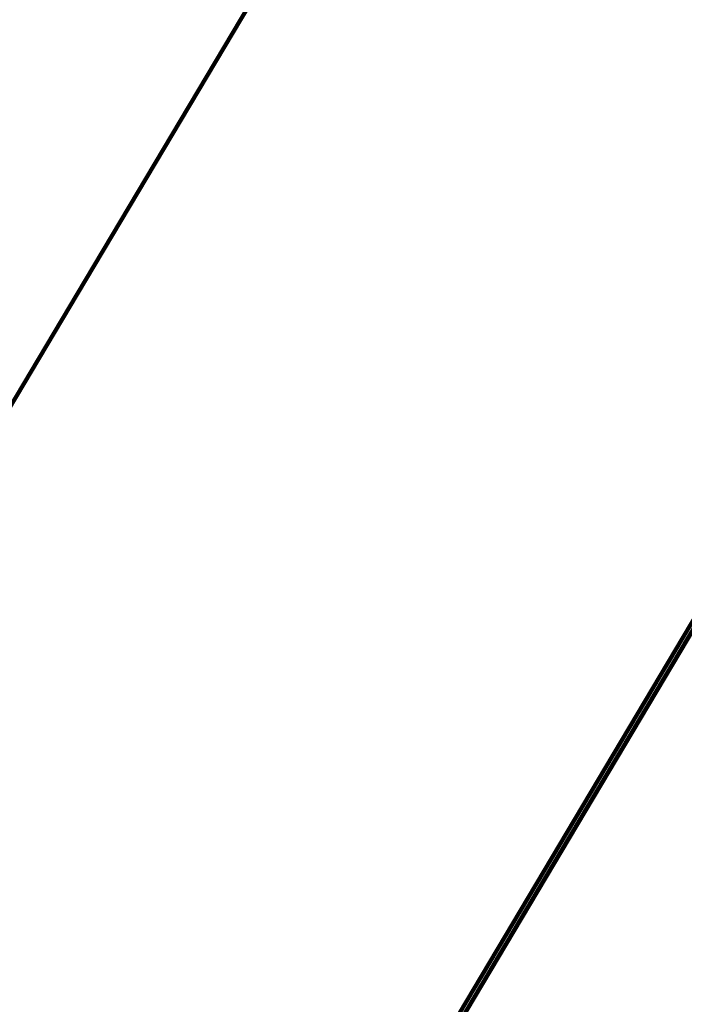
# Model space of a CAD drawing. Header units: metres. Extents: x 97286.9 to 97352.8, y 1513355.9 to 1513441.5.
# Tile 105 of 212: x 97317.9 to 97319.3, y 1513398.9 to 1513401. Entities that reach past the tile are written whole.
import ezdxf

# ---------------------------------------------------------------- set-up
doc = ezdxf.new("R2010")
doc.units = ezdxf.units.M
doc.header["$LTSCALE"] = 0.5
doc.header["$MEASUREMENT"] = 0
doc.layers.add('Veg_gangveg', color=9, linetype='Continuous', lineweight=100)
doc.layers.add('Veg_kjørebane', color=8, linetype='Continuous', lineweight=100)
doc.layers.add('Veg_sideområde', color=7, linetype='Continuous', lineweight=100, true_color=0x008000)

msp = doc.modelspace()

# ---------------------------------------------------------------- linework, layer by layer
at = {"layer": 'Veg_gangveg'}
msp.add_polyline3d([(97324.05207426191, 1513406.929530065, 2.09703415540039), (97323.55845430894, 1513406.261024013, 2.096438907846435), (97323.5537022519, 1513406.254588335, 2.096441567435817), (97323.50796370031, 1513406.192644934, 2.096475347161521), (97323.29471512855, 1513405.903843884, 2.096828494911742), (97322.95969508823, 1513405.450128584, 2.098034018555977), (97322.75238658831, 1513405.169372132, 2.099178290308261), (97322.53379195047, 1513404.873330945, 2.100545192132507), (97322.36709112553, 1513404.644632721, 2.101641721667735), (97321.80050190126, 1513403.819927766, 2.10624268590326), (97321.4226934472, 1513403.223777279, 2.110164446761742), (97321.26907008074, 1513402.969262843, 2.111894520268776), (97321.26752898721, 1513402.966671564, 2.111911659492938), (97320.63316351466, 1513401.899890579, 2.118966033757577), (97320.57357938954, 1513401.799690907, 2.119628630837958), (97319.01000975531, 1513399.170313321, 2.137016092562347), (97318.70078869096, 1513398.650311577, 2.140454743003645), (97318.18713243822, 1513397.786521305, 2.146166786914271), (97317.67347618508, 1513396.922731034, 2.151878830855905), (97317.45876787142, 1513396.5616667, 2.154266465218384), (97317.15981993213, 1513396.058940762, 2.157590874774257), (97315.10519492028, 1513392.603779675, 2.180439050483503)], dxfattribs=at)
at = {"layer": 'Veg_kjørebane'}
for points in [[(97326.55829135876, 1513412.530808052, 2.217693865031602), (97326.4886436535, 1513411.533282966, 2.218594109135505), (97326.31586916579, 1513410.55204019, 2.209493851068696), (97325.95159581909, 1513409.624681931, 2.190390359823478), (97325.77251671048, 1513409.305274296, 2.180869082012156), (97324.82215889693, 1513407.986352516, 2.135675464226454), (97324.81859267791, 1513407.981527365, 2.135508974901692), (97324.22422284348, 1513407.177335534, 2.112795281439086), (97323.62985300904, 1513406.373143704, 2.100086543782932), (97323.16862201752, 1513405.749090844, 2.097116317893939), (97322.75553498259, 1513405.190177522, 2.0971558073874), (97322.44148389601, 1513404.764404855, 2.098587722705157), (97322.42088122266, 1513404.736092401, 2.098781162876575), (97321.86997921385, 1513403.943372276, 2.104288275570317), (97321.33470044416, 1513403.098275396, 2.109995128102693), (97319.28981180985, 1513399.660407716, 2.132822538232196), (97316.7342465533, 1513395.362840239, 2.161356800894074), (97316.47869002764, 1513394.933083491, 2.164210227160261)], [(97316.47869002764, 1513394.933083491, 2.164210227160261), (97316.4872851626, 1513394.927972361, 2.164510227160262), (97316.74284168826, 1513395.357729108, 2.161656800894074), (97319.29840694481, 1513399.655296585, 2.133122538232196), (97321.34326272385, 1513403.093109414, 2.110295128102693), (97321.87830886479, 1513403.937839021, 2.104588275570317), (97322.42897145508, 1513404.730214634, 2.099081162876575), (97322.44956517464, 1513404.758514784, 2.098887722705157), (97322.76357690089, 1513405.184233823, 2.097455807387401), (97323.17666393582, 1513405.743147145, 2.09741631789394), (97323.63789492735, 1513406.367200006, 2.100386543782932), (97324.23226476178, 1513407.171391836, 2.113095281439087), (97324.82663459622, 1513407.975583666, 2.135808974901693), (97324.83020081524, 1513407.980408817, 2.135975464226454), (97325.78105400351, 1513409.300067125, 2.181169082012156), (97325.9604919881, 1513409.620114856, 2.190690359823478), (97326.3254953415, 1513410.549331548, 2.209793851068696), (97326.49861607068, 1513411.532540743, 2.218894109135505), (97326.56826711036, 1513412.530112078, 2.217993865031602)]]:
    msp.add_polyline3d(points, dxfattribs=at)
at = {"layer": 'Veg_sideområde'}
for points in [[(97315.18941978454, 1513395.699753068, 1.664710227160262), (97316.47869002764, 1513394.933083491, 2.164210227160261), (97316.7342465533, 1513395.362840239, 2.161356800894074), (97319.28981180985, 1513399.660407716, 2.132822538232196), (97321.33470044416, 1513403.098275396, 2.109995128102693), (97321.86997921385, 1513403.943372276, 2.104288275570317), (97322.42088122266, 1513404.736092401, 2.098781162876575), (97322.44148389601, 1513404.764404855, 2.098587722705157), (97322.75553498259, 1513405.190177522, 2.0971558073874), (97323.16862201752, 1513405.749090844, 2.097116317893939), (97323.62985300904, 1513406.373143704, 2.100086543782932), (97324.22422284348, 1513407.177335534, 2.112795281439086), (97324.81859267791, 1513407.981527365, 2.135508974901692), (97324.82215889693, 1513407.986352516, 2.135675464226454), (97325.77251671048, 1513409.305274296, 2.180869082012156), (97325.95159581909, 1513409.624681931, 2.190390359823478), (97326.31586916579, 1513410.55204019, 2.209493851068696), (97326.4886436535, 1513411.533282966, 2.218594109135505), (97326.55829135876, 1513412.530808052, 2.217693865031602)], [(97313.90014954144, 1513396.466422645, 1.664710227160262), (97315.18941978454, 1513395.699753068, 1.664710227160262), (97315.4449763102, 1513396.129509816, 1.661856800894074), (97318.00054156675, 1513400.427077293, 1.633322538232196), (97320.05035849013, 1513403.873172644, 1.610495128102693), (97320.62053157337, 1513404.773360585, 1.604788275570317), (97321.2073463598, 1513405.61775738, 1.599281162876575), (97321.22929210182, 1513405.647915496, 1.599087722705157), (97321.54924723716, 1513406.081732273, 1.597655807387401), (97321.96233427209, 1513406.640645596, 1.59761631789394), (97322.42356526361, 1513407.264698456, 1.600586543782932), (97323.01793509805, 1513408.068890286, 1.613295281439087), (97323.61230493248, 1513408.873082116, 1.636008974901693), (97323.6158711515, 1513408.877907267, 1.636175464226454), (97324.49192275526, 1513410.086349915, 1.681369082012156), (97324.6171704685, 1513410.30974323, 1.690890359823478), (97324.87194280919, 1513410.958336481, 1.709993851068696), (97324.99278107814, 1513411.644616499, 1.719094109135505)], [(97324.99278107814, 1513411.644616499, 1.719094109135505), (97324.87194280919, 1513410.958336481, 1.709993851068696), (97324.6171704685, 1513410.30974323, 1.690890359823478), (97324.49192275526, 1513410.086349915, 1.681369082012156), (97323.6158711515, 1513408.877907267, 1.636175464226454), (97323.61230493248, 1513408.873082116, 1.636008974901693), (97323.01793509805, 1513408.068890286, 1.613295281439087), (97322.42356526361, 1513407.264698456, 1.600586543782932), (97321.96233427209, 1513406.640645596, 1.59761631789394), (97321.54924723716, 1513406.081732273, 1.597655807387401), (97321.22929210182, 1513405.647915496, 1.599087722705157), (97321.2073463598, 1513405.61775738, 1.599281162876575), (97320.62053157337, 1513404.773360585, 1.604788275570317), (97320.05035849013, 1513403.873172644, 1.610495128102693), (97318.00054156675, 1513400.427077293, 1.633322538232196), (97315.4449763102, 1513396.129509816, 1.661856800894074), (97315.18941978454, 1513395.699753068, 1.664710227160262)]]:
    msp.add_polyline3d(points, dxfattribs=at)

doc.saveas('drawing.dxf')
